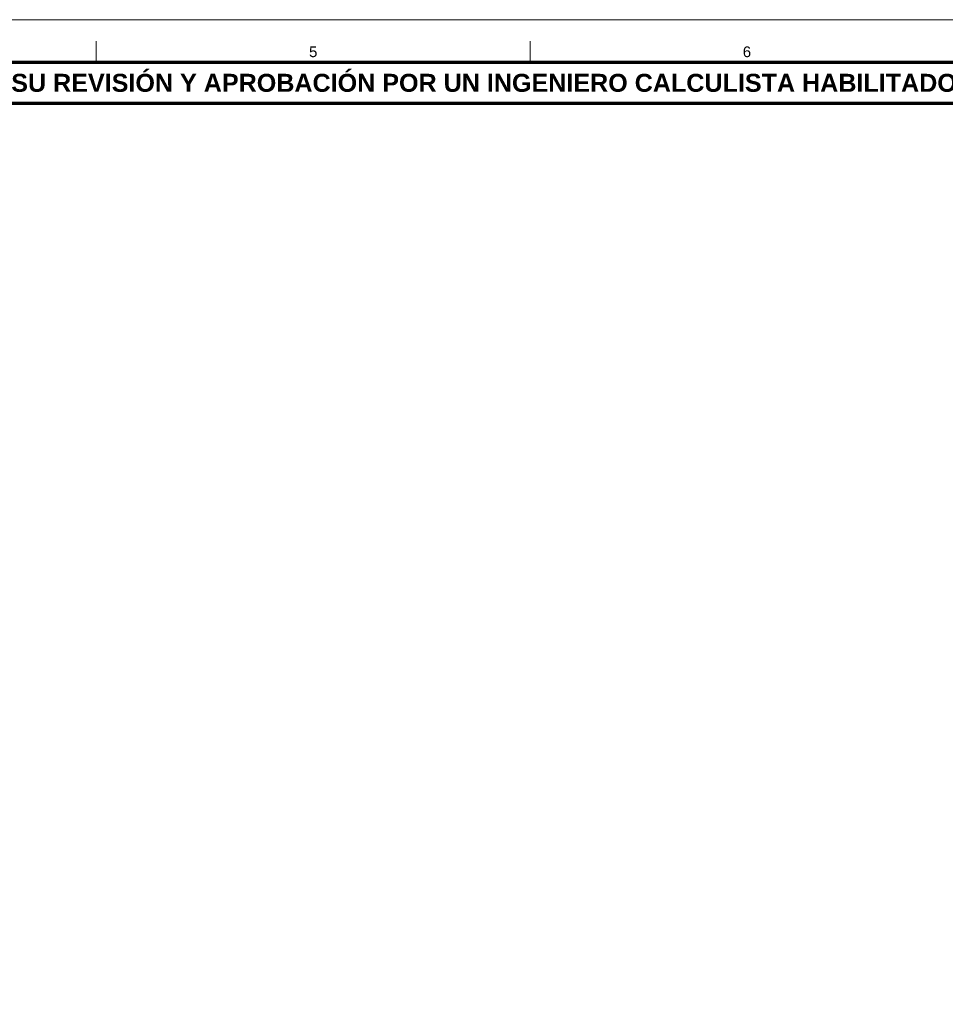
# Model space of a CAD drawing. Header units: millimetres. Extents: x 0 to 841, y 0 to 594.
# Tile 255 of 256: x 408 to 624, y 364 to 594. Entities that reach past the tile are written whole.
import ezdxf
from ezdxf.enums import TextEntityAlignment as Align

# ---------------------------------------------------------------- set-up
doc = ezdxf.new("R2010")
doc.units = ezdxf.units.MM
for name, color, linetype, lineweight in [('FINA', 7, 'CONTINUOUS', 18), ('MARCO', 7, 'CONTINUOUS', 70), ('TXT', 7, 'CONTINUOUS', 25)]:
    doc.layers.add(name, color=color, linetype=linetype, lineweight=lineweight)
doc.styles.add('STD', font='LiberationSans-Regular.ttf')
doc.styles.add('STDB', font='LiberationSans-Bold.ttf')

msp = doc.modelspace()

# ---------------------------------------------------------------- linework, layer by layer
at = {"layer": 'FINA'}
for p, q in [((425.5, 584), (425.5, 589)), ((526.88, 584), (526.88, 589))]:
    msp.add_line(p, q, dxfattribs=at)
msp.add_lwpolyline([(0, 0), (841, 0), (841, 594), (0, 594)], close=True, dxfattribs=at)
at = {"layer": 'MARCO'}
for points in [[(20, 10), (831, 10), (831, 584), (20, 584)], [(20, 574.5), (831, 574.5), (831, 584), (20, 584)]]:
    msp.add_lwpolyline(points, close=True, dxfattribs=at)

# ---------------------------------------------------------------- texts
at = {"layer": 'TXT'}
for s, height, style, p in [('5', 2.5, 'STD', (476.19, 586.5)), ('6', 2.5, 'STD', (577.56, 586.5)), ('ESTOS PLANOS NO SON VÁLIDOS PARA FABRICACIÓN HASTA SU REVISIÓN Y APROBACIÓN POR UN INGENIERO CALCULISTA HABILITADO.', 4.2, 'STDB', (425.5, 579.25))]:
    msp.add_text(s, height=height, dxfattribs=dict(at, style=style)).set_placement(p, align=Align.MIDDLE_CENTER)

doc.saveas('drawing.dxf')
